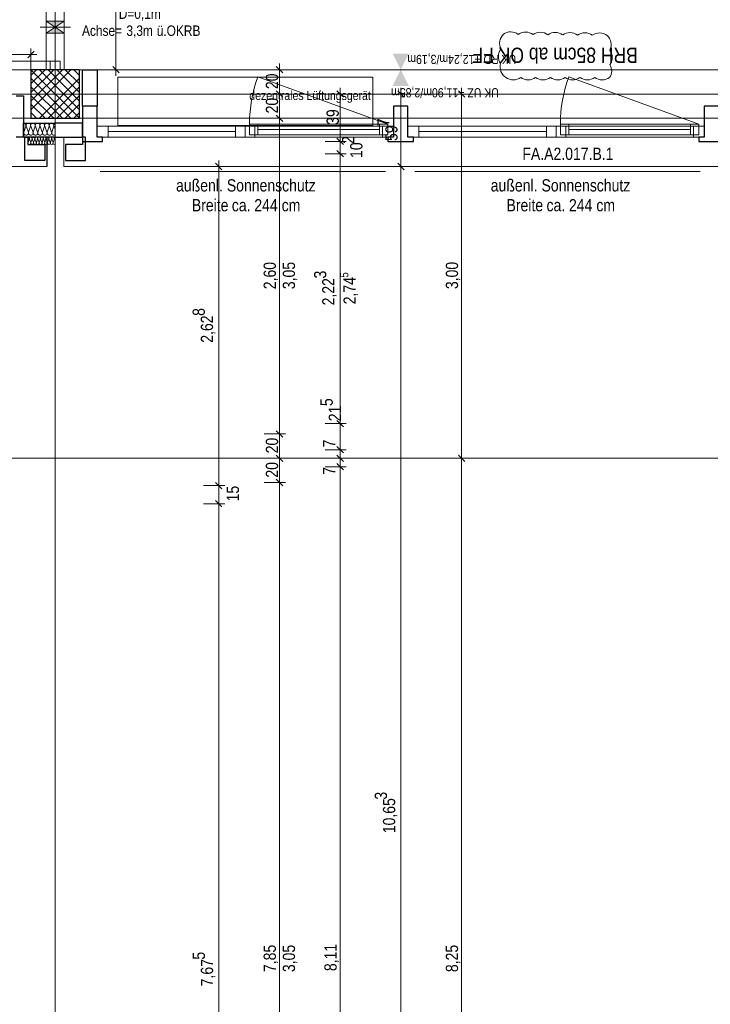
# Model space of a CAD drawing. Extents: x -620 to 300, y 62 to 1112.
# Tile 109 of 200: x -297 to -183, y 460 to 622. Entities that reach past the tile are written whole.
import ezdxf
from ezdxf.lldxf.tags import DXFTag

# ---------------------------------------------------------------- set-up
doc = ezdxf.new("R2010")
doc.units = 0
doc.layers.get('0').update_dxf_attribs({"lineweight": 13})
for name, color, linetype, lineweight, true_color in [('00 -Bauelemente -Gipskarton', 7, 'Continuous', 9, 0xff7fe6), ('30 -33 Aussenwände- 3 Aussenstützen', 7, 'Continuous', 50, 0x0000dd), ('30 -33 Aussenwände- 7 Fassade_ Elemente', 7, 'Continuous', 9, 0x00aacc), ('30 -34 Innenwände- 11 Durchbruch', 4, 'Continuous', 9, 0x00ffff), ('30 -34 Innenwände- 2 nichttragend', 7, 'Continuous', 18, 0xff7fe6), ('30 -34 Innenwände- 4 Türen_Fenster', 9, 'Continuous', 15, 0x808080), ('30 -35 Decken- 1 Konstruktion-Träger- Stahlbeton', 7, 'Continuous', 13, 0x33aa00), ('70 -72 Beschriftung- 1 Beschriftung allgemein', 7, 'Continuous', 9, 0xff6633), ('70 -76 Bemaßung- 2 Allgemein', 9, 'Continuous', 5, 0x808080), ('70 -77 Revision- 2 Wolken', 7, 'Continuous', 18, 0x944cff)]:
    doc.layers.add(name, color=color, linetype=linetype, lineweight=lineweight, true_color=true_color)
doc.layers.add('70 -71 Achsen- 1 Gebäudeachsen', color=7, linetype='STRICHPUNKT2-A06CPVM0L0', lineweight=18)
doc.styles.get("Standard").update_dxf_attribs({"font": 'ARIALN.TTF'})
tags = doc.linetypes.add('grob-A06CPVLVL0', pattern=[14, 3, -8, 3]).pattern_tags.tags
tags[8:9] = [DXFTag(74, 4), DXFTag(75, 0), DXFTag(340, '0'), DXFTag(46, 0.0), DXFTag(50, 0.0), DXFTag(44, 0.0), DXFTag(45, 0.0)]
tags[6:7] = [DXFTag(74, 4), DXFTag(75, 0), DXFTag(340, '0'), DXFTag(46, 0.0), DXFTag(50, 0.0), DXFTag(44, 0.0), DXFTag(45, 0.0)]
tags[4:5] = [DXFTag(74, 4), DXFTag(75, 0), DXFTag(340, '0'), DXFTag(46, 0.0), DXFTag(50, 0.0), DXFTag(44, 0.0), DXFTag(45, 0.0)]
tags = doc.linetypes.add('STRICHPUNKT2-A06CPVM0L0', pattern=[12.7, 6.35, -3.175, 0, -3.175]).pattern_tags.tags
tags[10:11] = [DXFTag(74, 4), DXFTag(75, 0), DXFTag(340, '0'), DXFTag(46, 0.0), DXFTag(50, 0.0), DXFTag(44, 0.0), DXFTag(45, 0.0)]
tags[8:9] = [DXFTag(74, 4), DXFTag(75, 0), DXFTag(340, '0'), DXFTag(46, 0.0), DXFTag(50, 0.0), DXFTag(44, 0.0), DXFTag(45, 0.0)]
tags[6:7] = [DXFTag(74, 4), DXFTag(75, 0), DXFTag(340, '0'), DXFTag(46, 0.0), DXFTag(50, 0.0), DXFTag(44, 0.0), DXFTag(45, 0.0)]
tags[4:5] = [DXFTag(74, 4), DXFTag(75, 0), DXFTag(340, '0'), DXFTag(46, 0.0), DXFTag(50, 0.0), DXFTag(44, 0.0), DXFTag(45, 0.0)]

# ---------------------------------------------------------------- blocks, each defined once
blk = doc.blocks.new('Referenz-A06CPVM1L0')
at = {"layer": '00 -Bauelemente -Gipskarton', "color": 0, "linetype": 'Continuous', "lineweight": 0, "ltscale": 0.13}
for p, q in [((-292.43, 613.61), (-292.68, 613.61)), ((-292.18, 613.61), (-292.43, 613.61)), ((-289.93, 613.61), (-290.18, 613.61)), ((-289.68, 613.61), (-289.93, 613.61))]:
    blk.add_line(p, q, dxfattribs=at)
at = {"layer": '30 -33 Aussenwände- 3 Aussenstützen', "color": 0, "lineweight": 9}
for p, q in [((-295.18, 613.61), (-287.18, 605.61)), ((-288.59, 613.61), (-295.18, 607.03)), ((-290, 613.61), (-295.18, 608.44)), ((-291.42, 613.61), (-295.18, 609.86)), ((-292.83, 613.61), (-295.18, 611.27)), ((-294.25, 613.61), (-295.18, 612.68)), ((-293.76, 613.61), (-287.18, 607.03)), ((-292.35, 613.61), (-287.18, 608.44)), ((-290.93, 613.61), (-287.18, 609.86)), ((-289.52, 613.61), (-287.18, 611.27)), ((-288.11, 613.61), (-287.18, 612.68)), ((-295.18, 612.2), (-288.59, 605.61)), ((-287.18, 612.2), (-293.76, 605.61)), ((-295.18, 610.79), (-290, 605.61)), ((-287.18, 610.79), (-292.35, 605.61)), ((-291.18, 610.61), (-291.18, 608.61)), ((-295.18, 609.37), (-291.42, 605.61)), ((-292.18, 609.61), (-290.18, 609.61)), ((-287.18, 609.37), (-290.93, 605.61)), ((-295.18, 607.96), (-292.83, 605.61)), ((-287.18, 607.96), (-289.52, 605.61)), ((-295.18, 606.54), (-294.25, 605.61)), ((-287.18, 606.54), (-288.11, 605.61))]:
    blk.add_line(p, q, dxfattribs=at)
at = {"layer": '30 -33 Aussenwände- 3 Aussenstützen', "color": 0, "linetype": 'Continuous', "lineweight": 25, "ltscale": 0.25}
for p, q in [((-287.18, 613.61), (-295.18, 613.61)), ((-295.18, 613.61), (-295.18, 605.61)), ((-287.18, 605.61), (-287.18, 613.61)), ((-295.18, 605.61), (-287.18, 605.61))]:
    blk.add_line(p, q, dxfattribs=at)
at = {"layer": '30 -33 Aussenwände- 7 Fassade_ Elemente', "color": 0, "linetype": 'Continuous', "ltscale": 0.13}
for p, q in [((-130.68, 613.61), (-286.68, 613.61)), ((-286.68, 613.61), (-286.68, 602.51)), ((-291.18, 608.61), (-291.18, 610.61)), ((-291.18, 608.61), (-291.18, 610.61)), ((-292.18, 609.61), (-290.18, 609.61)), ((-292.18, 609.61), (-290.18, 609.61)), ((-296.01, 604.31), (-296.33, 603.31)), ((-295.6, 603.31), (-295.97, 604.31)), ((-295.24, 604.31), (-295.56, 603.31)), ((-294.83, 603.31), (-295.2, 604.31)), ((-294.47, 604.31), (-294.8, 603.31)), ((-294.07, 603.31), (-294.44, 604.31)), ((-293.71, 604.31), (-294.03, 603.31)), ((-293.3, 603.31), (-293.67, 604.31)), ((-292.94, 604.31), (-293.26, 603.31)), ((-292.54, 603.31), (-292.9, 604.31)), ((-292.18, 604.31), (-292.5, 603.31)), ((-291.77, 603.31), (-292.14, 604.31)), ((-291.41, 604.31), (-291.73, 603.31)), ((-291.37, 604.31), (-291.18, 603.78)), ((-284.28, 602.51), (-284.28, 604.31)), ((-284.28, 604.31), (-259.88, 604.31)), ((-259.88, 604.31), (-259.88, 602.51)), ((-259.88, 604.31), (-235.48, 604.31)), ((-259.18, 602.86), (-259.18, 604.66)), ((-259.18, 604.66), (-236.38, 604.66)), ((-236.38, 604.66), (-236.38, 602.86)), ((-235.48, 604.31), (-235.48, 602.51)), ((-233.08, 602.51), (-233.08, 604.31)), ((-233.08, 604.31), (-208.68, 604.31)), ((-208.68, 602.51), (-208.68, 604.31)), ((-208.68, 604.31), (-184.28, 604.31)), ((-207.98, 602.86), (-207.98, 604.66)), ((-207.98, 604.66), (-185.18, 604.66)), ((-185.18, 604.66), (-185.18, 602.86)), ((-184.28, 604.31), (-184.28, 602.51)), ((-295.45, 602.21), (-295.65, 601.61)), ((-295.21, 601.61), (-295.43, 602.21)), ((-294.99, 602.21), (-295.19, 601.61)), ((-294.75, 601.61), (-294.97, 602.21)), ((-294.54, 602.21), (-294.73, 601.61)), ((-294.29, 601.61), (-294.51, 602.21)), ((-294.08, 602.21), (-294.27, 601.61)), ((-293.83, 601.61), (-294.05, 602.21)), ((-293.62, 602.21), (-293.81, 601.61)), ((-293.37, 601.62), (-293.59, 602.21)), ((-293.16, 602.22), (-293.35, 601.62)), ((-292.91, 601.62), (-293.13, 602.22)), ((-292.7, 602.22), (-292.89, 601.62)), ((-292.45, 601.62), (-292.67, 602.22)), ((-292.24, 602.22), (-292.43, 601.62)), ((-291.99, 601.62), (-292.21, 602.22)), ((-291.78, 602.22), (-291.97, 601.62)), ((-291.53, 601.62), (-291.75, 602.22)), ((-291.32, 602.22), (-291.51, 601.62)), ((-291.3, 602.22), (-291.18, 601.89)), ((-286.68, 602.51), (-289.78, 602.51)), ((-289.78, 602.51), (-289.78, 597.67)), ((-259.88, 602.51), (-284.28, 602.51)), ((-235.48, 602.51), (-259.88, 602.51)), ((-236.38, 602.86), (-259.18, 602.86)), ((-208.68, 602.51), (-233.08, 602.51)), ((-184.28, 602.51), (-208.68, 602.51)), ((-185.18, 602.86), (-207.98, 602.86)), ((-289.78, 597.67), (-127.58, 597.67))]:
    blk.add_line(p, q, dxfattribs=at)
at = {"layer": '30 -33 Aussenwände- 7 Fassade_ Elemente', "color": 0, "linetype": 'Continuous', "lineweight": 25, "ltscale": 0.25}
for p, q in [((-286.68, 607.61), (-286.68, 613.61)), ((-286.68, 613.61), (-284.28, 613.61)), ((-284.28, 613.61), (-284.28, 607.61)), ((-297.58, 609.31), (-296.38, 609.31)), ((-296.38, 609.31), (-296.38, 602.51)), ((-284.28, 607.61), (-286.68, 607.61)), ((-286.68, 607.61), (-286.68, 601.81)), ((-284.28, 602.51), (-284.28, 607.61)), ((-233.08, 607.61), (-235.48, 607.61)), ((-235.48, 607.61), (-235.48, 602.51)), ((-233.08, 602.51), (-233.08, 607.61)), ((-181.88, 607.61), (-184.28, 607.61)), ((-184.28, 607.61), (-184.28, 602.51)), ((-296.38, 602.51), (-296.38, 604.81)), ((-296.38, 604.81), (-291.18, 604.81)), ((-286.68, 604.81), (-291.18, 604.81)), ((-286.68, 602.51), (-286.68, 604.81)), ((-296.38, 602.51), (-297.58, 602.51)), ((-291.18, 602.51), (-296.38, 602.51)), ((-296.18, 598.67), (-296.18, 602.51)), ((-296.18, 602.51), (-295.68, 602.51)), ((-295.68, 602.51), (-295.68, 601.31)), ((-292.58, 602.51), (-292.58, 597.67)), ((-291.18, 602.51), (-286.68, 602.51)), ((-286.68, 602.51), (-286.68, 601.31)), ((-286.18, 602.51), (-286.68, 602.51)), ((-286.68, 601.81), (-283.38, 601.81)), ((-286.18, 598.67), (-286.18, 602.51)), ((-283.38, 602.51), (-284.28, 602.51)), ((-283.38, 601.81), (-283.38, 602.51)), ((-235.48, 602.51), (-236.38, 602.51)), ((-236.38, 602.51), (-236.38, 601.81)), ((-236.38, 601.81), (-232.18, 601.81)), ((-232.18, 602.51), (-233.08, 602.51)), ((-232.18, 601.81), (-232.18, 602.51)), ((-184.28, 602.51), (-185.18, 602.51)), ((-185.18, 602.51), (-185.18, 601.81)), ((-185.18, 601.81), (-180.98, 601.81)), ((-295.68, 601.31), (-292.88, 601.31)), ((-292.88, 601.31), (-292.88, 598.67)), ((-286.68, 601.31), (-289.48, 601.31)), ((-289.48, 601.31), (-289.48, 598.67)), ((-292.88, 598.67), (-296.18, 598.67)), ((-289.48, 598.67), (-286.18, 598.67))]:
    blk.add_line(p, q, dxfattribs=at)
at = {"layer": '30 -33 Aussenwände- 7 Fassade_ Elemente', "color": 0, "linetype": 'grob-A06CPVLVL0', "ltscale": 0.13}
for p, q in [((-238.88, 612.41), (-280.88, 612.41)), ((-280.88, 612.41), (-280.88, 604.41)), ((-236.38, 604.66), (-257.8, 612.46)), ((-238.88, 604.41), (-238.88, 612.41)), ((-185.18, 604.66), (-206.6, 612.46)), ((-280.88, 604.41), (-238.88, 604.41))]:
    blk.add_line(p, q, dxfattribs=at)
at = {"layer": '30 -33 Aussenwände- 7 Fassade_ Elemente', "color": 0, "linetype": 'Continuous', "lineweight": 18, "ltscale": 0.18}
for p, q in [((-284.28, 607.61), (-286.68, 607.61)), ((-286.68, 607.61), (-286.68, 601.81)), ((-284.28, 602.51), (-284.28, 607.61)), ((-284.28, 602.51), (-284.28, 604.31)), ((-284.28, 604.31), (-282.48, 604.31)), ((-282.48, 604.31), (-282.48, 602.51)), ((-261.48, 603.41), (-282.48, 603.41)), ((-261.48, 602.51), (-261.48, 604.31)), ((-261.48, 604.31), (-259.88, 604.31)), ((-259.88, 602.51), (-259.88, 604.31)), ((-259.88, 604.31), (-258.28, 604.31)), ((-259.18, 602.86), (-259.18, 604.66)), ((-259.18, 604.66), (-257.78, 604.66)), ((-258.28, 604.31), (-258.28, 602.51)), ((-257.78, 604.66), (-257.78, 602.86)), ((-257.78, 603.76), (-237.78, 603.76)), ((-237.78, 602.86), (-237.78, 604.66)), ((-237.78, 604.66), (-236.38, 604.66)), ((-237.28, 602.51), (-237.28, 604.31)), ((-237.28, 604.31), (-235.48, 604.31)), ((-236.38, 604.66), (-236.38, 602.86)), ((-235.48, 604.31), (-235.48, 602.51)), ((-233.08, 602.51), (-233.08, 604.31)), ((-233.08, 604.31), (-231.28, 604.31)), ((-231.28, 604.31), (-231.28, 602.51)), ((-210.28, 603.41), (-231.28, 603.41)), ((-210.28, 602.51), (-210.28, 604.31)), ((-210.28, 604.31), (-208.68, 604.31)), ((-208.68, 604.31), (-208.68, 602.51)), ((-208.68, 604.31), (-207.08, 604.31)), ((-207.98, 602.86), (-207.98, 604.66)), ((-207.98, 604.66), (-206.58, 604.66)), ((-207.08, 604.31), (-207.08, 602.51)), ((-206.58, 604.66), (-206.58, 602.86)), ((-206.58, 603.76), (-186.58, 603.76)), ((-186.58, 602.86), (-186.58, 604.66)), ((-186.58, 604.66), (-185.18, 604.66)), ((-186.08, 602.51), (-186.08, 604.31)), ((-186.08, 604.31), (-184.28, 604.31)), ((-185.18, 604.66), (-185.18, 602.86)), ((-184.28, 604.31), (-184.28, 602.51)), ((-286.68, 601.81), (-283.38, 601.81)), ((-283.38, 602.51), (-284.28, 602.51)), ((-282.48, 602.51), (-284.28, 602.51)), ((-283.38, 601.81), (-283.38, 602.51)), ((-259.88, 602.51), (-261.48, 602.51)), ((-258.28, 602.51), (-259.88, 602.51)), ((-257.78, 602.86), (-259.18, 602.86)), ((-236.38, 602.86), (-237.78, 602.86)), ((-235.48, 602.51), (-237.28, 602.51)), ((-231.28, 602.51), (-233.08, 602.51)), ((-208.68, 602.51), (-210.28, 602.51)), ((-207.08, 602.51), (-208.68, 602.51)), ((-206.58, 602.86), (-207.98, 602.86)), ((-185.18, 602.86), (-186.58, 602.86)), ((-184.28, 602.51), (-186.08, 602.51))]:
    blk.add_line(p, q, dxfattribs=at)
at = {"layer": '30 -33 Aussenwände- 7 Fassade_ Elemente', "color": 0}
blk.add_line((-292.58, 597.67), (-346.88, 597.67), dxfattribs=at)
at = {"layer": '30 -33 Aussenwände- 7 Fassade_ Elemente', "color": 0, "linetype": 'grob-A06CPVLVL0', "ltscale": 0.13}
for centre in [(-236.38, 604.66), (-185.18, 604.66)]:
    blk.add_ellipse(centre, major_axis=(-21.42, 7.8), ratio=1, start_param=0, end_param=0.349066, dxfattribs=at)
at = {"layer": '30 -33 Aussenwände- 7 Fassade_ Elemente', "color": 0, "linetype": 'Continuous', "ltscale": 0.13}
for centre, major_axis, end_param in [((-296.37, 604.43), (0.364, -0.117), 1.896254), ((-295.6, 604.43), (0.364, -0.117), 3.764652), ((-294.84, 604.43), (0.364, -0.117), 3.764652), ((-294.07, 604.43), (0.364, -0.117), 3.764652), ((-293.31, 604.43), (0.364, -0.117), 3.764652), ((-293.31, 604.43), (-0.225, 0.31), 1.254884), ((-293.31, 604.43), (0.225, 0.31), 1.254884), ((-293.31, 604.43), (0.364, -0.117), 1.254884), ((-292.54, 604.43), (0.364, -0.117), 3.764652), ((-292.54, 604.43), (-0.225, 0.31), 1.254884), ((-292.54, 604.43), (0.225, 0.31), 1.254884), ((-292.54, 604.43), (0.364, -0.117), 1.254884), ((-291.77, 604.43), (-0.225, 0.31), 1.254884), ((-291.77, 604.43), (0.225, 0.31), 1.254884), ((-291.77, 604.43), (0.364, -0.117), 1.254884), ((-291.01, 604.43), (-0.168, 0.344), 1.428714), ((-295.96, 603.2), (-0.364, 0.117), 3.765224), ((-295.67, 602.28), (0.219, -0.07), 1.896254), ((-295.2, 603.2), (-0.364, 0.117), 3.765224), ((-295.21, 602.28), (0.219, -0.07), 3.764652), ((-294.75, 602.28), (0.219, -0.07), 3.764652), ((-294.43, 603.2), (-0.364, 0.117), 3.765224), ((-294.29, 602.28), (0.219, -0.07), 3.764652), ((-293.67, 603.2), (-0.364, 0.117), 3.765224), ((-293.83, 602.29), (0.219, -0.07), 3.764652), ((-293.37, 602.29), (0.219, -0.07), 3.764652), ((-292.9, 603.2), (-0.364, 0.117), 3.765224), ((-292.9, 603.2), (-0.364, 0.117), 1.255075), ((-292.92, 602.29), (0.219, -0.07), 3.764652), ((-292.9, 603.2), (-0.225, -0.31), 1.255075), ((-292.46, 602.29), (0.219, -0.07), 3.764652), ((-292.46, 602.29), (-0.135, 0.186), 1.254884), ((-292.9, 603.2), (0.225, -0.31), 1.255075), ((-292.46, 602.29), (0.135, 0.186), 1.254884), ((-292.13, 603.2), (-0.364, 0.117), 3.765224), ((-292.13, 603.2), (-0.364, 0.117), 1.255075), ((-292.13, 603.2), (-0.225, -0.31), 1.255075), ((-292.46, 602.29), (0.219, -0.07), 1.254884), ((-292, 602.29), (0.219, -0.07), 3.764652), ((-292, 602.29), (-0.135, 0.186), 1.254884), ((-292, 602.29), (0.135, 0.186), 1.254884), ((-292.13, 603.2), (0.225, -0.31), 1.255075), ((-292, 602.29), (0.219, -0.07), 1.254884), ((-291.54, 602.29), (-0.135, 0.186), 1.254884), ((-291.37, 603.2), (-0.364, 0.117), 2.405647), ((-291.54, 602.29), (0.135, 0.186), 1.254884), ((-291.54, 602.29), (0.219, -0.07), 1.254884), ((-291.08, 602.29), (-0.1, 0.207), 1.434048), ((-295.43, 601.54), (-0.219, 0.07), 3.765224), ((-294.97, 601.54), (-0.219, 0.07), 3.765224), ((-294.51, 601.54), (-0.219, 0.07), 3.765224), ((-294.05, 601.54), (-0.219, 0.07), 3.765224), ((-293.59, 601.54), (-0.219, 0.07), 3.765224), ((-293.13, 601.54), (-0.219, 0.07), 3.765224), ((-292.67, 601.55), (-0.219, 0.07), 3.765224), ((-292.21, 601.55), (-0.219, 0.07), 3.765224), ((-292.21, 601.55), (-0.219, 0.07), 1.255075), ((-292.21, 601.55), (-0.135, -0.186), 1.255075), ((-292.21, 601.55), (0.135, -0.186), 1.255075), ((-291.75, 601.55), (-0.219, 0.07), 3.765224), ((-291.75, 601.55), (-0.219, 0.07), 1.255075), ((-291.75, 601.55), (-0.135, -0.186), 1.255075), ((-291.75, 601.55), (0.135, -0.186), 1.255075), ((-291.29, 601.55), (-0.219, 0.07), 2.411197)]:
    blk.add_ellipse(centre, major_axis=major_axis, ratio=1, start_param=0, end_param=end_param, dxfattribs=at)
at = {"layer": '30 -34 Innenwände- 11 Durchbruch', "color": 0, "linetype": 'Continuous', "ltscale": 0.13}
for p, q in [((-292.68, 621.61), (-289.68, 621.61)), ((-289.68, 621.61), (-292.68, 619.61)), ((-289.68, 619.61), (-292.68, 621.61)), ((-292.68, 619.61), (-292.68, 621.61)), ((-289.68, 619.61), (-289.68, 621.61)), ((-292.68, 619.61), (-289.68, 619.61))]:
    blk.add_line(p, q, dxfattribs=at)
at = {"layer": '30 -34 Innenwände- 11 Durchbruch', "color": 0, "linetype": 'grob-A06CPVLVL0', "ltscale": 0.13}
blk.add_line((-288.68, 620.61), (-293.68, 620.61), dxfattribs=at)
at = {"layer": '30 -34 Innenwände- 11 Durchbruch', "color": 0, "linetype": 'Continuous', "ltscale": 0.13}
for points in [[(-289.68, 621.61), (-291.18, 620.61), (-292.68, 621.61)], [(-289.68, 619.61), (-292.68, 619.61), (-291.18, 620.61)]]:
    blk.add_solid(points, dxfattribs=at)
at = {"layer": '30 -34 Innenwände- 2 nichttragend', "color": 0, "linetype": 'Continuous', "ltscale": 0.18}
for p, q in [((-292.68, 613.61), (-289.93, 613.61)), ((-292.68, 613.61), (-292.43, 613.61)), ((-292.43, 613.61), (-292.18, 613.61)), ((-292.18, 613.61), (-290.18, 613.61)), ((-290.18, 613.61), (-289.93, 613.61)), ((-289.93, 613.61), (-289.68, 613.61)), ((-289.93, 613.61), (-289.68, 613.61))]:
    blk.add_line(p, q, dxfattribs=at)
at = {"layer": '30 -34 Innenwände- 4 Türen_Fenster', "color": 0, "linetype": 'grob-A06CPVLVL0', "ltscale": 0.15}
for p, q in [((-292.68, 645.91), (-292.68, 613.61)), ((-289.68, 645.91), (-289.68, 613.61)), ((-291.98, 615.01), (-309.98, 615.01))]:
    blk.add_line(p, q, dxfattribs=at)
at = {"layer": '30 -34 Innenwände- 4 Türen_Fenster', "color": 0, "linetype": 'Continuous', "ltscale": 0.15}
for p, q in [((-291.98, 613.61), (-291.98, 615.01)), ((-291.98, 615.01), (-290.38, 615.01)), ((-290.38, 615.01), (-290.38, 613.61)), ((-290.38, 613.61), (-291.98, 613.61))]:
    blk.add_line(p, q, dxfattribs=at)
at = {"layer": '30 -34 Innenwände- 4 Türen_Fenster', "color": 0, "linetype": 'grob-A06CPVLVL0', "ltscale": 0.15}
blk.add_ellipse((-291.98, 615.01), major_axis=(0, 18), ratio=1, start_param=0, end_param=1.570796, dxfattribs=at)
at = {"layer": '30 -35 Decken- 1 Konstruktion-Träger- Stahlbeton', "color": 0, "linetype": 'grob-A06CPVLVL0', "lineweight": -2, "ltscale": 0.13}
for p, q in [((-452.18, 613.61), (34.82, 613.61)), ((-452.18, 605.61), (34.82, 605.61))]:
    blk.add_line(p, q, dxfattribs=at)
at = {"layer": '70 -71 Achsen- 1 Gebäudeachsen', "color": 0, "linetype": 'STRICHPUNKT2-A06CPVM0L0', "ltscale": 0.18}
for p, q in [((-291.18, 1084.55), (-291.18, 85.11)), ((-539.61, 609.61), (75.88, 609.61)), ((-539.61, 549.61), (75.88, 549.61))]:
    blk.add_line(p, q, dxfattribs=at)
at = {"layer": '70 -72 Beschriftung- 1 Beschriftung allgemein', "color": 0, "linetype": 'Continuous', "ltscale": 0.13}
for p, q in [((-283.76, 596.87), (-236.76, 596.87)), ((-231.94, 596.87), (-184.94, 596.87))]:
    blk.add_line(p, q, dxfattribs=at)
at = {"layer": '70 -76 Bemaßung- 2 Allgemein', "color": 0, "linetype": 'Continuous', "ltscale": 0.13}
for p, q in [((-281.18, 614.67), (-281.18, 644.55)), ((-295.18, 613.67), (-295.18, 617.12)), ((-296.24, 616.12), (-316.67, 616.12)), ((-294.18, 616.12), (-296.24, 616.12)), ((-283.68, 613.61), (-280.18, 613.61)), ((-281.18, 612.61), (-281.18, 614.67)), ((-256.74, 613.61), (-253.24, 613.61)), ((-254.24, 614.61), (-254.24, 612.55)), ((-184.28, 613.61), (-180.78, 613.61)), ((-254.24, 610.67), (-254.24, 612.55)), ((-254.24, 608.61), (-254.24, 610.67)), ((-254.24, 610.61), (-254.24, 608.55)), ((-244.24, 610.61), (-244.24, 608.55)), ((-234.24, 610.61), (-234.24, 608.55)), ((-224.24, 610.61), (-224.24, 608.55)), ((-256.74, 609.61), (-253.24, 609.61)), ((-256.74, 609.61), (-253.24, 609.61)), ((-254.24, 606.67), (-254.24, 608.55)), ((-246.74, 609.61), (-243.24, 609.61)), ((-244.24, 602.87), (-244.24, 608.55)), ((-236.74, 609.61), (-233.24, 609.61)), ((-234.24, 598.73), (-234.24, 608.55)), ((-226.74, 609.61), (-223.24, 609.61)), ((-224.24, 550.67), (-224.24, 608.55)), ((-254.24, 604.61), (-254.24, 606.67)), ((-256.74, 605.61), (-253.24, 605.61)), ((-256.74, 605.61), (-253.24, 605.61)), ((-254.24, 606.61), (-254.24, 604.55)), ((-254.24, 554.67), (-254.24, 604.55)), ((-244.24, 602.87), (-244.24, 603.93)), ((-246.74, 601.81), (-243.24, 601.81)), ((-246.74, 601.81), (-243.24, 601.81)), ((-244.24, 600.81), (-244.24, 602.87)), ((-244.24, 600.81), (-244.24, 602.87)), ((-244.24, 599.77), (-244.24, 601.81)), ((-244.24, 600.77), (-244.24, 598.71)), ((-244.24, 600.77), (-244.24, 598.71)), ((-264.24, 598.67), (-264.24, 596.61)), ((-246.74, 599.77), (-243.24, 599.77)), ((-246.74, 599.77), (-243.24, 599.77)), ((-244.24, 598.71), (-244.24, 597.65)), ((-244.24, 556.37), (-244.24, 598.71)), ((-234.24, 596.67), (-234.24, 598.73)), ((-234.24, 598.67), (-234.24, 596.61)), ((-266.74, 597.67), (-263.24, 597.67)), ((-236.74, 597.67), (-233.24, 597.67)), ((-236.74, 597.67), (-233.24, 597.67)), ((-264.24, 546.17), (-264.24, 596.61)), ((-234.24, 385.67), (-234.24, 596.61)), ((-244.24, 556.37), (-244.24, 557.43)), ((-244.24, 554.31), (-244.24, 556.37)), ((-244.24, 554.31), (-244.24, 556.37)), ((-246.74, 555.31), (-243.24, 555.31)), ((-246.74, 555.31), (-243.24, 555.31)), ((-244.24, 551.01), (-244.24, 555.31)), ((-256.74, 553.61), (-253.24, 553.61)), ((-256.74, 553.61), (-253.24, 553.61)), ((-254.24, 552.61), (-254.24, 554.67)), ((-254.24, 554.61), (-254.24, 552.55)), ((-244.24, 552.07), (-244.24, 553.13)), ((-254.24, 550.67), (-254.24, 552.55)), ((-244.24, 550.01), (-244.24, 552.07)), ((-244.24, 552.01), (-244.24, 549.95)), ((-244.24, 550.67), (-244.24, 551.73)), ((-254.24, 548.61), (-254.24, 550.67)), ((-254.24, 550.61), (-254.24, 548.55)), ((-246.74, 551.01), (-243.24, 551.01)), ((-246.74, 551.01), (-243.24, 551.01)), ((-244.24, 549.61), (-244.24, 551.01)), ((-244.24, 548.61), (-244.24, 550.67)), ((-244.24, 550.61), (-244.24, 548.55)), ((-244.24, 549.95), (-244.24, 548.89)), ((-224.24, 548.61), (-224.24, 550.67)), ((-224.24, 550.61), (-224.24, 548.55)), ((-256.74, 549.61), (-253.24, 549.61)), ((-256.74, 549.61), (-253.24, 549.61)), ((-254.24, 546.67), (-254.24, 548.55)), ((-246.74, 549.61), (-243.24, 549.61)), ((-246.74, 549.61), (-243.24, 549.61)), ((-244.24, 548.21), (-244.24, 549.61)), ((-244.24, 549.21), (-244.24, 547.15)), ((-244.24, 549.21), (-244.24, 547.15)), ((-244.24, 548.55), (-244.24, 547.49)), ((-226.74, 549.61), (-223.24, 549.61)), ((-226.74, 549.61), (-223.24, 549.61)), ((-224.24, 385.67), (-224.24, 548.55)), ((-264.24, 546.17), (-264.24, 547.23)), ((-254.24, 544.61), (-254.24, 546.67)), ((-254.24, 546.61), (-254.24, 544.55)), ((-246.74, 548.21), (-243.24, 548.21)), ((-246.74, 548.21), (-243.24, 548.21)), ((-244.24, 547.15), (-244.24, 546.09)), ((-244.24, 387.07), (-244.24, 547.15)), ((-266.74, 545.11), (-263.24, 545.11)), ((-266.74, 545.11), (-263.24, 545.11)), ((-264.24, 544.11), (-264.24, 546.17)), ((-264.24, 544.11), (-264.24, 546.17)), ((-264.24, 542.11), (-264.24, 545.11)), ((-256.74, 545.61), (-253.24, 545.61)), ((-256.74, 545.61), (-253.24, 545.61)), ((-254.24, 389.67), (-254.24, 544.55)), ((-266.74, 542.11), (-263.24, 542.11)), ((-266.74, 542.11), (-263.24, 542.11)), ((-264.24, 543.11), (-264.24, 541.05)), ((-264.24, 543.11), (-264.24, 541.05)), ((-264.24, 541.05), (-264.24, 539.99)), ((-264.24, 389.67), (-264.24, 541.05))]:
    blk.add_line(p, q, dxfattribs=at)
at = {"layer": '70 -76 Bemaßung- 2 Allgemein', "color": 0, "linetype": 'Continuous', "lineweight": 20, "ltscale": 0.2}
for p, q in [((-294.65, 616.65), (-295.71, 615.59)), ((-280.65, 613.08), (-281.71, 614.14)), ((-254.77, 614.14), (-253.71, 613.08)), ((-253.71, 609.08), (-254.77, 610.14)), ((-254.77, 610.14), (-253.71, 609.08)), ((-244.77, 610.14), (-243.71, 609.08)), ((-234.77, 610.14), (-233.71, 609.08)), ((-224.77, 610.14), (-223.71, 609.08)), ((-253.71, 605.08), (-254.77, 606.14)), ((-254.77, 606.14), (-253.71, 605.08)), ((-243.71, 601.28), (-244.77, 602.34)), ((-243.71, 601.28), (-244.77, 602.34)), ((-244.77, 600.3), (-243.71, 599.24)), ((-244.77, 600.3), (-243.71, 599.24)), ((-264.77, 598.2), (-263.71, 597.14)), ((-233.71, 597.14), (-234.77, 598.2)), ((-234.77, 598.2), (-233.71, 597.14)), ((-243.71, 554.78), (-244.77, 555.84)), ((-243.71, 554.78), (-244.77, 555.84)), ((-253.71, 553.08), (-254.77, 554.14)), ((-254.77, 554.14), (-253.71, 553.08)), ((-244.77, 551.54), (-243.71, 550.48)), ((-243.71, 550.48), (-244.77, 551.54)), ((-253.71, 549.08), (-254.77, 550.14)), ((-254.77, 550.14), (-253.71, 549.08)), ((-244.77, 550.14), (-243.71, 549.08)), ((-243.71, 549.08), (-244.77, 550.14)), ((-223.71, 549.08), (-224.77, 550.14)), ((-224.77, 550.14), (-223.71, 549.08)), ((-244.77, 548.74), (-243.71, 547.68)), ((-244.77, 548.74), (-243.71, 547.68)), ((-263.71, 544.58), (-264.77, 545.64)), ((-263.71, 544.58), (-264.77, 545.64)), ((-253.71, 545.08), (-254.77, 546.14)), ((-254.77, 546.14), (-253.71, 545.08)), ((-264.77, 542.64), (-263.71, 541.58)), ((-264.77, 542.64), (-263.71, 541.58))]:
    blk.add_line(p, q, dxfattribs=at)
at = {"layer": '70 -76 Bemaßung- 2 Allgemein', "color": 0, "lineweight": 0}
for points in [[(-232.94, 616.28), (-234.28, 613.61), (-235.61, 616.28)], [(-235.61, 610.94), (-234.28, 613.61), (-232.94, 610.94)]]:
    blk.add_solid(points, dxfattribs=at)
at = {"layer": '70 -77 Revision- 2 Wolken', "color": 0, "linetype": 'Continuous', "ltscale": 0.18}
for centre, major_axis in [((-216.16, 617.82), (0.03, 2.03)), ((-216.16, 617.82), (1.24, 1.61)), ((-213.72, 617.79), (0.03, 2.03)), ((-213.72, 617.79), (1.24, 1.61)), ((-211.28, 617.76), (0.03, 2.03)), ((-211.28, 617.76), (1.24, 1.61)), ((-208.85, 617.73), (0.03, 2.03)), ((-208.85, 617.73), (1.24, 1.61)), ((-206.41, 617.7), (0.03, 2.03)), ((-206.41, 617.7), (1.24, 1.61)), ((-203.97, 617.67), (0.03, 2.03)), ((-203.97, 617.67), (1.24, 1.61)), ((-201.53, 617.64), (0.03, 2.03)), ((-201.53, 617.64), (1.24, 1.61)), ((-215.95, 618), (-2.01, 0.32)), ((-215.95, 618), (-1.41, 1.46)), ((-201.66, 617.74), (2, 0.39)), ((-201.66, 617.74), (1.83, -0.89)), ((-216.16, 615.79), (-1.59, 1.27)), ((-201.47, 615.65), (2.03, -0.02)), ((-216.16, 615.79), (-2.03, 0.06)), ((-201.47, 615.65), (1.61, -1.24)), ((-215.87, 614.07), (-1.96, 0.55)), ((-215.87, 614.07), (-1.9, -0.73)), ((-201.25, 613.39), (1.37, -1.05)), ((-201.25, 613.39), (1.73, -0.02)), ((-215.73, 613.97), (-1.22, -1.63)), ((-215.73, 613.97), (0, -2.03)), ((-213.29, 613.97), (-1.22, -1.63)), ((-213.29, 613.97), (0, -2.03)), ((-210.85, 613.97), (-1.22, -1.63)), ((-210.85, 613.97), (0, -2.03)), ((-208.41, 613.97), (-1.22, -1.63)), ((-208.41, 613.97), (0, -2.03)), ((-205.97, 613.97), (-1.22, -1.63)), ((-205.97, 613.97), (0, -2.03)), ((-203.53, 613.97), (-1.22, -1.63)), ((-203.53, 613.97), (0, -2.03)), ((-201.1, 613.97), (-1.22, -1.63)), ((-201.1, 613.97), (0, -2.03))]:
    blk.add_ellipse(centre, major_axis=major_axis, ratio=1, start_param=0, end_param=0.643501, dxfattribs=at)
at = {"layer": '30 -33 Aussenwände- 7 Fassade_ Elemente', "color": 0, "linetype": 'Continuous', "ltscale": 0.13, "insert": (-195.23, 614.73), "char_height": 2.5172, "attachment_point": 1, "rotation": 180}
blk.add_mtext('{\\fArial Narrow;BRH 85cm ab OK FF}', dxfattribs=at)
at = {"layer": '30 -33 Aussenwände- 7 Fassade_ Elemente', "color": 0, "linetype": 'Continuous', "ltscale": 0.13, "insert": (-259.21, 610.13), "char_height": 1.5103, "attachment_point": 1}
blk.add_mtext('{\\fArial Narrow;dezentrales Lüftungsgerät}', dxfattribs=at)
at = {"layer": '30 -33 Aussenwände- 7 Fassade_ Elemente', "color": 0, "linetype": 'ByBlock', "ltscale": 0.13, "char_height": 0.0036, "attachment_point": 1, "rotation": 180}
for s, insert in [('{\\fArial Narrow;IFC_UUID}', (-274.78, 608.88)), ('{\\fArial Narrow;instanceID}', (-274.78, 608.88)), ('{\\fArial Narrow;IFC_UUID}', (-220.78, 608.88)), ('{\\fArial Narrow;instanceID}', (-220.78, 608.88))]:
    blk.add_mtext(s, dxfattribs=dict(at, insert=insert))
at = {"layer": '30 -34 Innenwände- 11 Durchbruch', "color": 0, "linetype": 'ByBlock', "ltscale": 0.13, "char_height": 1.7117, "attachment_point": 1}
for s, insert in [('{\\fArial Narrow;D=0,1m}', (-280.71, 623.7)), ('{\\fArial Narrow;Achse=}', (-286.76, 620.9)), ('{\\fArial Narrow;3,3m}', (-279.45, 620.9)), ('{\\fArial Narrow;ü.OKRB}', (-274.46, 620.9))]:
    blk.add_mtext(s, dxfattribs=dict(at, insert=insert))
at = {"layer": '70 -72 Beschriftung- 1 Beschriftung allgemein', "color": 0, "linetype": 'Continuous', "ltscale": 0.13, "char_height": 2.0138, "attachment_point": 1}
for s, insert in [('{\\fArial Narrow;FA.A2.017.B.1}', (-214.24, 600.77)), ('{\\fArial Narrow;außenl.}', (-271.27, 595.57)), ('{\\fArial Narrow;Sonnenschutz}', (-262.91, 595.57)), ('{\\fArial Narrow;außenl.}', (-219.45, 595.57)), ('{\\fArial Narrow;Sonnenschutz}', (-211.09, 595.57)), ('{\\fArial Narrow;Breite}', (-268.67, 592.3)), ('{\\fArial Narrow;244}', (-258.39, 592.3)), ('{\\fArial Narrow;Breite}', (-216.85, 592.3)), ('{\\fArial Narrow;244}', (-206.57, 592.3)), ('{\\fArial Narrow;ca.}', (-262.09, 592.3)), ('{\\fArial Narrow;cm}', (-253.88, 592.3)), ('{\\fArial Narrow;ca.}', (-210.26, 592.3)), ('{\\fArial Narrow;cm}', (-202.06, 592.3))]:
    blk.add_mtext(s, dxfattribs=dict(at, insert=insert))
at = {"layer": '70 -76 Bemaßung- 2 Allgemein', "color": 0, "linetype": 'Continuous', "ltscale": 0.13, "attachment_point": 1}
for s, insert, char_height, rotation in [('{\\fArial Narrow;UK RD +12,24m/3,19m}', (-215.26, 614.55), 1.5103, 180), ('{\\fArial Narrow;20}', (-256.49, 610.42), 2.0138, 90), ('{\\fArial Narrow;UK UZ +11,90m/2,85m}', (-218.12, 609.06), 1.5103, 180), ('{\\fArial Narrow;20}', (-256.49, 606.42), 2.0138, 90), ('{\\fArial Narrow;39}', (-246.49, 604.53), 2.0138, 90), ('{\\fArial Narrow;7}', (-238.15, 604.35), 2.0138, 90), ('{\\fArial Narrow;59}', (-236.81, 601.87), 2.0138, 90), ('{\\fArial Narrow;2}', (-243.94, 601.4), 2.0138, 90), ('{\\fArial Narrow;10}', (-242.6, 599.08), 2.0138, 90), ('{\\fArial Narrow;2,60}', (-256.85, 577.45), 2.0138, 90), ('{\\fArial Narrow;3,05}', (-253.7, 577.46), 2.0138, 90), ('{\\fArial Narrow;3,00}', (-226.85, 577.47), 2.0138, 90), ('{\\fArial Narrow;3}', (-248.55, 579.22), 2.0138, 90), ('{\\fArial Narrow;2,22}', (-247.2, 574.79), 2.0138, 90), ('{\\fArial Narrow;5}', (-244.26, 579.39), 1.3426, 90), ('{\\fArial Narrow;2,74}', (-243.7, 574.97), 2.0138, 90), ('{\\fArial Narrow;8}', (-268.55, 573.06), 2.0138, 90), ('{\\fArial Narrow;2,62}', (-267.2, 568.64), 2.0138, 90), ('{\\fArial Narrow;5}', (-247.49, 558.2), 2.0138, 90), ('{\\fArial Narrow;21}', (-246.14, 555.7), 2.0138, 90), ('{\\fArial Narrow;20}', (-256.49, 550.42), 2.0138, 90), ('{\\fArial Narrow;7}', (-247.06, 551.39), 2.0138, 90), ('{\\fArial Narrow;20}', (-256.49, 546.42), 2.0138, 90), ('{\\fArial Narrow;7}', (-247.06, 546.87), 2.0138, 90), ('{\\fArial Narrow;15}', (-262.93, 542.5), 2.0138, 90), ('{\\fArial Narrow;3}', (-238.55, 493.37), 2.0138, 90), ('{\\fArial Narrow;10,65}', (-237.2, 487.84), 2.0138, 90), ('{\\fArial Narrow;7,85}', (-256.85, 464.97), 2.0138, 90), ('{\\fArial Narrow;3,05}', (-253.7, 464.96), 2.0138, 90), ('{\\fArial Narrow;8,11}', (-246.85, 465.13), 2.0138, 90), ('{\\fArial Narrow;8,25}', (-226.85, 464.96), 2.0138, 90), ('{\\fArial Narrow;5}', (-268.53, 467.01), 2.0138, 90), ('{\\fArial Narrow;7,67}', (-267.19, 462.62), 2.0138, 90)]:
    blk.add_mtext(s, dxfattribs=dict(at, insert=insert, char_height=char_height, rotation=rotation))

msp = doc.modelspace()

# ---------------------------------------------------------------- block references
at = {"color": 8, "lineweight": 13, "ltscale": 0.13, "true_color": 0x808080}
msp.add_blockref('Referenz-A06CPVM1L0', (0, 0), dxfattribs=at)

doc.saveas('drawing.dxf')
